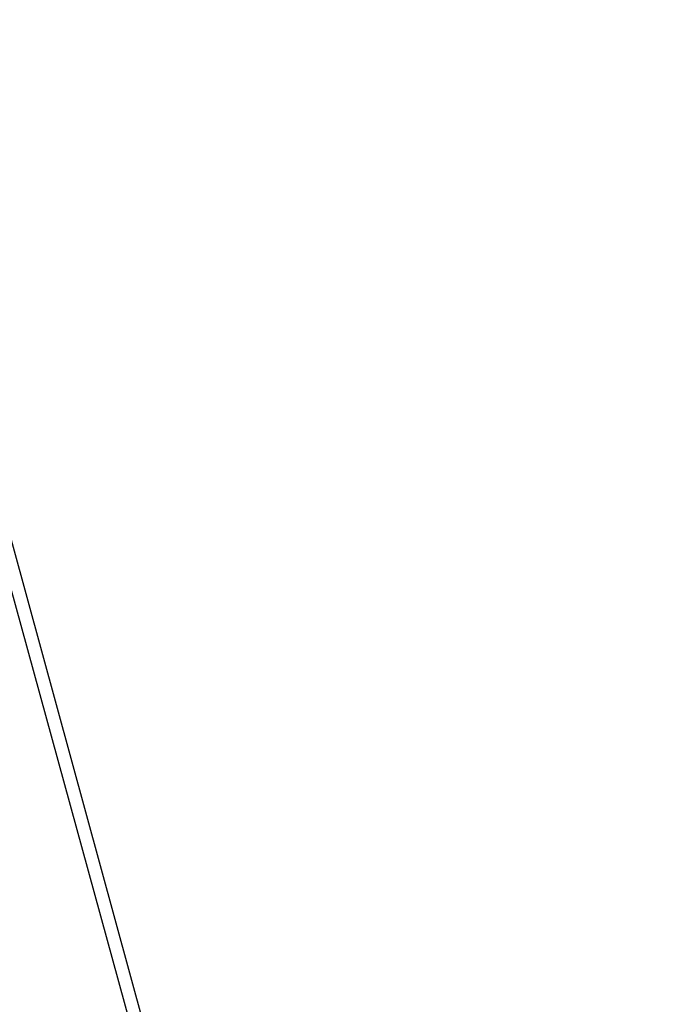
# Model space of a CAD drawing. Extents: x 447258 to 447844, y 441190 to 442763.
# Tile 29 of 30: x 447598 to 447844, y 441998 to 442380. Entities that reach past the tile are written whole.
import ezdxf

# ---------------------------------------------------------------- set-up
doc = ezdxf.new("R2010")
doc.units = 0
doc.header["$LTSCALE"] = 2
doc.header["$MEASUREMENT"] = 0
doc.linetypes.add('AUSGEZOGEN', pattern=[0])
doc.layers.get('0').update_dxf_attribs({"linetype": 'AUSGEZOGEN'})
for name, color, linetype in [('FBR', 8, 'CONTINUOUS'), ('Planeinteilung', 6, 'CONTINUOUS'), ('RAHMEN', 250, 'AUSGEZOGEN')]:
    doc.layers.add(name, color=color, linetype=linetype)

# ---------------------------------------------------------------- blocks, each defined once
blk = doc.blocks.new('1135297')
blk.add_line((1135, 297), (0, 297))
at = {"layer": 'RAHMEN'}
blk.add_line((950, 292), (25, 292), dxfattribs=at)

msp = doc.modelspace()

# ---------------------------------------------------------------- linework, layer by layer
at = {"layer": 'FBR'}
for points in [[(447427.91, 442233.05, 0), (447428.12, 442231.81, -0.000002), (447432.24, 442207.4, -0.000028), (447436.38, 442182.92, 0.000056), (447440.51, 442158.44, 0.000309), (447444.65, 442134.09, -0.000068), (447448.78, 442109.73, -0.000049), (447453.2, 442083.64, -0.000054), (447457.19, 442060.08, -0.000328), (447459.27, 442047.72, 0.000203), (447462.63, 442027.73, 0.000399), (447463.2, 442024.39, 0.000072), (447466.36, 442005.85, 0.00188), (447469.56, 441987.47, 0.001388)], [(447621.84, 441538.2, 0.000001), (447626.14, 441528.44, 0.000001), (447630.88, 441517.67)]]:
    msp.add_lwpolyline(points, format="xyb", dxfattribs=at)

# ---------------------------------------------------------------- block references
at = {"layer": 'Planeinteilung', "linetype": 'Continuous', "rotation": 285.3280982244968}
msp.add_blockref('1135297', (447257.6, 442284.75), dxfattribs=at)

doc.saveas('drawing.dxf')
